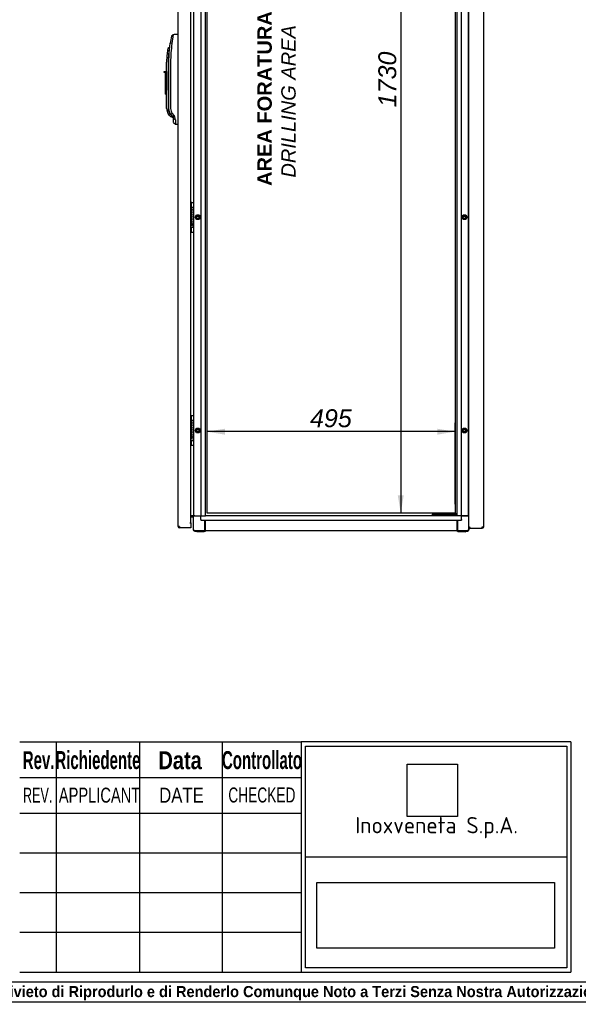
# Paper-space layout 'Layout1' of a CAD drawing. Extents: x 81 to 5357, y 137 to 3739.
# Tile 2 of 10: x 1500 to 2615, y 137 to 2101. Entities that reach past the tile are written whole.
import ezdxf
from ezdxf.lldxf.tags import DXFTag

# ---------------------------------------------------------------- set-up
doc = ezdxf.new("R2010")
doc.units = 0
doc.header["$LTSCALE"] = 13.000013
doc.layers.get('0').update_dxf_attribs({"linetype": 'CONTINUOUS'})
for name, color, linetype in [('_TRANSLATION', 7, 'CONTINUOUS'), ('AE00198_03', 7, 'CONTINUOUS'), ('AE00219_00', 7, 'CONTINUOUS'), ('AE00219_03', 7, 'CONTINUOUS'), ('AE00368_00', 7, 'CONTINUOUS'), ('AE00500_10', 7, 'CONTINUOUS'), ('AE00992_10', 7, 'CONTINUOUS'), ('DEFAULT', 7, 'CONTINUOUS'), ('DV2__TRANSLATION', 7, 'CONTINUOUS'), ('F0000001_24', 7, 'CONTINUOUS'), ('F0000001_47', 7, 'CONTINUOUS'), ('F0000001_64', 7, 'CONTINUOUS'), ('M0000000_06', 7, 'CONTINUOUS'), ('M0000000_29', 7, 'CONTINUOUS'), ('M0000000_39', 7, 'CONTINUOUS'), ('M0000000_54', 7, 'CONTINUOUS'), ('M0000000_56', 7, 'CONTINUOUS')]:
    doc.layers.add(name, color=color, linetype=linetype)
doc.styles.add('SEACAD_ARIAL', font='arial.ttf')
doc.styles.add('SEACAD_ARIAL_NARROW', font='ARIALN.TTF', dxfattribs={"width": 0.8})
doc.styles.add('SEACAD_ARIALB', font='arialbd.ttf', dxfattribs={"width": 0.9})
doc.styles.add('SEACAD_ARIALI', font='ariali.ttf')
tags = doc.linetypes.add('CENTER2', pattern=[28.575, 19.05, -3.175, 3.175, -3.175]).pattern_tags.tags
tags[10:11] = [DXFTag(74, 4), DXFTag(75, 0), DXFTag(340, '0'), DXFTag(46, 0.0), DXFTag(50, 0.0), DXFTag(44, 0.0), DXFTag(45, 0.0)]
tags[8:9] = [DXFTag(74, 4), DXFTag(75, 0), DXFTag(340, '0'), DXFTag(46, 0.0), DXFTag(50, 0.0), DXFTag(44, 0.0), DXFTag(45, 0.0)]
tags[6:7] = [DXFTag(74, 4), DXFTag(75, 0), DXFTag(340, '0'), DXFTag(46, 0.0), DXFTag(50, 0.0), DXFTag(44, 0.0), DXFTag(45, 0.0)]
tags[4:5] = [DXFTag(74, 4), DXFTag(75, 0), DXFTag(340, '0'), DXFTag(46, 0.0), DXFTag(50, 0.0), DXFTag(44, 0.0), DXFTag(45, 0.0)]
doc.dimstyles.new('ISO', dxfattribs={"dimtxt": 13.75, "dimasz": 13.75, "dimexe": 6.875, "dimexo": 6.875, "dimgap": 3.4375, "dimtad": 1, "dimdec": 1, "dimtxsty": 'SEACAD_ARIAL', "dimblk1": '_SE_FILLED', "dimblk2": '_SE_FILLED', "dimsah": 1, "dimcen": 6.875, "dimazin": 3, "dimtfac": 0.7, "dimtdec": 3, "dimtmove": 0, "dimatfit": 3})
picture_1 = doc.add_image_def('image1.jpg', size_in_pixel=(55, 57))
picture_2 = doc.add_image_def('image2.bmp', size_in_pixel=(138, 38))

# ---------------------------------------------------------------- blocks, each defined once
blk = doc.blocks.new('DMBLK24')
at = {"layer": '_TRANSLATION', "linetype": 'CONTINUOUS'}
for points in [[(2254.3, 2810.9), (2266.2, 2810.9), (2260.3, 2846.6)], [(2254.3, 1152.4), (2260.3, 1116.6), (2266.2, 1152.4)]]:
    blk.add_hatch(color=7, dxfattribs=at).paths.add_polyline_path(points)
at = {"layer": '_TRANSLATION', "color": 7, "linetype": 'CONTINUOUS'}
for p, q in [((2350.9, 2846.6), (2242.4, 2846.6)), ((2260.3, 2846.6), (2260.3, 1116.6)), ((2350.9, 1116.6), (2242.4, 1116.6))]:
    blk.add_line(p, q, dxfattribs=at)
at = {"layer": '_TRANSLATION', "color": 7, "linetype": 'CONTINUOUS', "style": 'SEACAD_ARIALI'}
blk.add_text('1730', height=35.75, rotation=90, dxfattribs=at).set_placement((2251.3, 1926))
blk = doc.blocks.new('_SE_FILLED')
at = {"color": 0}
blk.add_line((0, 0), (-1, 0), dxfattribs=at)
blk.add_solid([(0, 0), (-1, -0.1665), (-1, 0.1665), (0, 0)], dxfattribs=at)
blk = doc.blocks.new('DMBLK25')
at = {"layer": '_TRANSLATION', "linetype": 'CONTINUOUS'}
for points in [[(1909.5, 1285.1), (1873.8, 1279.2), (1909.5, 1273.2)], [(2333, 1285.1), (2333, 1273.2), (2368.8, 1279.2)]]:
    blk.add_hatch(color=7, dxfattribs=at).paths.add_polyline_path(points)
at = {"layer": '_TRANSLATION', "color": 7, "linetype": 'CONTINUOUS'}
for p, q in [((1873.8, 1134.5), (1873.8, 1297.1)), ((2368.8, 1134.5), (2368.8, 1297.1)), ((2368.8, 1279.2), (1873.8, 1279.2))]:
    blk.add_line(p, q, dxfattribs=at)
at = {"layer": '_TRANSLATION', "color": 7, "linetype": 'CONTINUOUS', "style": 'SEACAD_ARIALI'}
blk.add_text('495', height=35.75, dxfattribs=at).set_placement((2079.2, 1288.1))

psp = doc.layouts.get("Layout1")

# ---------------------------------------------------------------- linework, layer by layer
at = {"color": 7, "linetype": 'CONTINUOUS'}
psp.add_line((81.05, 142.47), (5357.2, 142.47), dxfattribs=at)
at = {"layer": 'AE00198_03', "color": 7, "linetype": 'CONTINUOUS'}
for p, q in [((1842.07, 1734.4), (1842.07, 1727.15)), ((1842.77, 1734.4), (1842.07, 1734.4)), ((1842.07, 1686.15), (1842.07, 1678.9)), ((1842.07, 1678.9), (1842.77, 1678.9)), ((1842.07, 1309.4), (1842.07, 1302.15)), ((1842.77, 1309.4), (1842.07, 1309.4)), ((1842.07, 1261.15), (1842.07, 1253.9)), ((1842.07, 1253.9), (1842.77, 1253.9))]:
    psp.add_line(p, q, dxfattribs=at)
for centre, start, end in [((1847.44, 1728.47), 132.17472, 137.74365), ((1847.44, 1684.83), 222.25635, 227.82528), ((1847.44, 1303.47), 132.17472, 137.74365), ((1847.44, 1259.83), 222.25635, 227.82528)]:
    psp.add_arc(centre, 8, start, end, dxfattribs=at)
at = {"layer": 'AE00219_00', "color": 7, "linetype": 'CONTINUOUS'}
for p, q in [((2330.45, 1112.15), (2330.77, 1111.85)), ((2336.77, 1111.85), (2330.77, 1111.85)), ((2330.77, 1111.85), (2330.77, 1111.65)), ((2336.77, 1111.85), (2337.09, 1112.15)), ((2336.77, 1111.65), (2336.77, 1111.85)), ((2355.45, 1112.15), (2355.77, 1111.85)), ((2361.77, 1111.85), (2355.77, 1111.85)), ((2355.77, 1111.85), (2355.77, 1111.65)), ((2361.77, 1111.85), (2362.09, 1112.15)), ((2361.77, 1111.65), (2361.77, 1111.85))]:
    psp.add_line(p, q, dxfattribs=at)
at = {"layer": 'AE00219_03', "color": 7, "linetype": 'CONTINUOUS'}
for p, q in [((2425.97, 1690.15), (2425.77, 1690.15)), ((2425.97, 1678.15), (2425.97, 1690.15)), ((2425.77, 1678.15), (2425.97, 1678.15)), ((2425.97, 1265.15), (2425.77, 1265.15)), ((2425.97, 1253.15), (2425.97, 1265.15)), ((2425.77, 1253.15), (2425.97, 1253.15))]:
    psp.add_line(p, q, dxfattribs=at)
at = {"layer": 'AE00368_00', "color": 7, "linetype": 'CONTINUOUS'}
for p, q in [((2324.27, 1112.15), (2323.57, 1112.15)), ((2323.57, 1112.15), (2323.57, 1111.65)), ((2343.97, 1111.65), (2343.97, 1112.15)), ((2348.57, 1112.15), (2348.57, 1111.65)), ((2368.97, 1111.65), (2368.97, 1112.15))]:
    psp.add_line(p, q, dxfattribs=at)
for centre, start, end in [((2327.37, 1111.45), 16.60155, 90), ((2340.17, 1111.45), 90, 163.39845), ((2352.37, 1111.45), 16.60155, 90), ((2365.17, 1111.45), 90, 163.39845)]:
    psp.add_arc(centre, 0.7, start, end, dxfattribs=at)
at = {"layer": 'AE00500_10', "color": 7, "linetype": 'CONTINUOUS'}
for p, q in [((2395.77, 1733.85), (2396.27, 1733.85)), ((1849.86, 1706.67), (1852.54, 1711.32)), ((1850.94, 1706.65), (1853.11, 1710.4)), ((1852.59, 1711.35), (1857.96, 1711.35)), ((1853.11, 1710.4), (1857.44, 1710.4)), ((1857.44, 1710.4), (1859.6, 1706.65)), ((1858, 1711.32), (1860.68, 1706.67)), ((2381.86, 1706.67), (2384.54, 1711.32)), ((2382.94, 1706.65), (2385.11, 1710.4)), ((2384.59, 1711.35), (2389.96, 1711.35)), ((2385.11, 1710.4), (2389.44, 1710.4)), ((2389.44, 1710.4), (2391.6, 1706.65)), ((2390, 1711.32), (2392.68, 1706.67)), ((2396.27, 1724.45), (2395.77, 1724.45)), ((1852.54, 1701.97), (1849.86, 1706.62)), ((1853.11, 1702.9), (1850.94, 1706.65)), ((1857.96, 1701.95), (1852.59, 1701.95)), ((1857.44, 1702.9), (1853.11, 1702.9)), ((1859.6, 1706.65), (1857.44, 1702.9)), ((1860.68, 1706.62), (1858, 1701.97)), ((2384.54, 1701.97), (2381.86, 1706.62)), ((2385.11, 1702.9), (2382.94, 1706.65)), ((2389.96, 1701.95), (2384.59, 1701.95)), ((2389.44, 1702.9), (2385.11, 1702.9)), ((2391.6, 1706.65), (2389.44, 1702.9)), ((2392.68, 1706.62), (2390, 1701.97)), ((2395.77, 1688.85), (2396.27, 1688.85)), ((2396.27, 1679.45), (2395.77, 1679.45)), ((2395.77, 1308.85), (2396.27, 1308.85)), ((2396.27, 1299.45), (2395.77, 1299.45)), ((1849.86, 1281.67), (1852.54, 1286.32)), ((1852.54, 1276.97), (1849.86, 1281.62)), ((1850.94, 1281.65), (1853.11, 1285.4)), ((1853.11, 1277.9), (1850.94, 1281.65)), ((1852.59, 1286.35), (1857.96, 1286.35)), ((1857.96, 1276.95), (1852.59, 1276.95)), ((1853.11, 1285.4), (1857.44, 1285.4)), ((1857.44, 1277.9), (1853.11, 1277.9)), ((1857.44, 1285.4), (1859.6, 1281.65)), ((1859.6, 1281.65), (1857.44, 1277.9)), ((1858, 1286.32), (1860.68, 1281.67)), ((1860.68, 1281.62), (1858, 1276.97)), ((2381.86, 1281.67), (2384.54, 1286.32)), ((2384.54, 1276.97), (2381.86, 1281.62)), ((2382.94, 1281.65), (2385.11, 1285.4)), ((2385.11, 1277.9), (2382.94, 1281.65)), ((2384.59, 1286.35), (2389.96, 1286.35)), ((2389.96, 1276.95), (2384.59, 1276.95)), ((2385.11, 1285.4), (2389.44, 1285.4)), ((2389.44, 1277.9), (2385.11, 1277.9)), ((2389.44, 1285.4), (2391.6, 1281.65)), ((2391.6, 1281.65), (2389.44, 1277.9)), ((2390, 1286.32), (2392.68, 1281.67)), ((2392.68, 1281.62), (2390, 1276.97)), ((2395.77, 1263.85), (2396.27, 1263.85)), ((2396.27, 1254.45), (2395.77, 1254.45))]:
    psp.add_line(p, q, dxfattribs=at)
for centre in [(1855.27, 1706.65), (2387.27, 1706.65), (1855.27, 1281.65), (2387.27, 1281.65)]:
    psp.add_circle(centre, 2.46, dxfattribs=at)
for centre, radius, start, end in [((1855.27, 1706.65), 3, 75, 15), ((1852.59, 1711.3), 0.05, 90, 150), ((1857.96, 1711.3), 0.05, 30, 90), ((2387.27, 1706.65), 3, 75, 15), ((2384.59, 1711.3), 0.05, 90, 150), ((2389.96, 1711.3), 0.05, 30, 90), ((1849.9, 1706.65), 0.05, 150, 210), ((1852.59, 1702), 0.05, 210, 270), ((1857.96, 1702), 0.05, 270, 330), ((1860.64, 1706.65), 0.05, 330, 30), ((2381.9, 1706.65), 0.05, 150, 210), ((2384.59, 1702), 0.05, 210, 270), ((2389.96, 1702), 0.05, 270, 330), ((2392.64, 1706.65), 0.05, 330, 30), ((1849.9, 1281.65), 0.05, 150, 210), ((1855.27, 1281.65), 3, 75, 15), ((1852.59, 1286.3), 0.05, 90, 150), ((1852.59, 1277), 0.05, 210, 270), ((1857.96, 1286.3), 0.05, 30, 90), ((1857.96, 1277), 0.05, 270, 330), ((1860.64, 1281.65), 0.05, 330, 30), ((2381.9, 1281.65), 0.05, 150, 210), ((2387.27, 1281.65), 3, 75, 15), ((2384.59, 1286.3), 0.05, 90, 150), ((2384.59, 1277), 0.05, 210, 270), ((2389.96, 1286.3), 0.05, 30, 90), ((2389.96, 1277), 0.05, 270, 330), ((2392.64, 1281.65), 0.05, 330, 30)]:
    psp.add_arc(centre, radius, start, end, dxfattribs=at)
at = {"layer": 'AE00992_10', "color": 7, "linetype": 'CONTINUOUS'}
for p, q in [((1805.85, 2070.79), (1802.47, 2067.89)), ((1815.72, 2071.14), (1816.02, 2071.15)), ((1798.49, 2045.49), (1795.54, 2043.04)), ((1798.1, 2033.98), (1800.12, 2053.71)), ((1799.28, 2045.49), (1798.49, 2045.49)), ((1803.53, 2053.22), (1800.12, 2053.71)), ((1796.98, 2032.64), (1794, 2032.99)), ((1797.61, 2016.15), (1798.09, 2032.64)), ((1798.09, 2032.64), (1798.1, 2033.98)), ((1793.02, 1997.16), (1793.02, 2016.15)), ((1796.02, 2016.15), (1796.02, 1923.77)), ((1797.61, 1923.81), (1797.61, 2016.15)), ((1800.97, 2016.15), (1800.97, 1923.81)), ((1788.02, 1995.16), (1788.02, 1997.16)), ((1788.02, 1997.16), (1790.52, 1997.16)), ((1790.52, 1995.16), (1788.02, 1995.16)), ((1790.52, 1997.16), (1793.02, 1997.16)), ((1790.52, 1997.16), (1790.52, 1995.16)), ((1790.52, 1961.16), (1790.52, 1995.16)), ((1793.02, 1997.16), (1793.02, 1961.16)), ((1790.52, 1952.16), (1790.52, 1961.16)), ((1793.02, 1961.16), (1790.52, 1961.16)), ((1790.52, 1952.16), (1793.02, 1952.16)), ((1793.02, 1961.16), (1793.02, 1960.43)), ((1793.02, 1923.77), (1793.02, 1960.43)), ((1798.88, 1909.63), (1796.59, 1912.37)), ((1798.88, 1909.63), (1800.9, 1907.61)), ((1800.51, 1913.3), (1800.56, 1913.21)), ((1801.51, 1911.83), (1800.56, 1913.21)), ((1800.9, 1907.61), (1806.02, 1905.49)), ((1801.26, 1911.5), (1802.18, 1910.94)), ((1804.25, 1913.97), (1801.51, 1911.83)), ((1804.52, 1907.8), (1801.51, 1911.83)), ((1804.25, 1913.97), (1807.26, 1909.94)), ((1807.26, 1909.94), (1804.52, 1907.8)), ((1806.02, 1905.8), (1804.52, 1907.8)), ((1808.74, 1907.44), (1806.02, 1905.8)), ((1807.26, 1909.94), (1808.74, 1907.44)), ((1807.02, 1895.92), (1807.02, 1902.8)), ((1810.43, 1901), (1807.02, 1902.8)), ((1807.02, 1895.92), (1810.47, 1892.34)), ((1810.47, 1892.34), (1810.47, 1892.34)), ((1816.02, 1892.15), (1815.72, 1892.16))]:
    psp.add_line(p, q, dxfattribs=at)
for centre, radius, start, end in [((2070.7, 2016.15), 273.17, 169.08089, 172.09577), ((2085.33, 2024.98), 283.21, 170.69176, 174.27705), ((1937.99, 2016.15), 144.97, 169.30782, 173.33005), ((2035.3, 2011.26), 239.28, 171.77545, 174.8738), ((2070.69, 2016.15), 273.17, 173.69729, 173.79669), ((2070.21, 2016.17), 269.24, 172.09048, 180.0053), ((1937.99, 2016.15), 144.97, 173.33005, 180), ((1937.99, 2016.15), 141.97, 173.33005, 180), ((1813.02, 1923.77), 20, 180, 214.77209), ((1813.02, 1923.77), 17, 180, 226.22916), ((1795.47, 1893.38), 19.02, 72.2752, 86.62011), ((1817.42, 1923.82), 16.44, 180.02221, 216.78899), ((1802.02, 1902.8), 5, 359.9994, 36.81119), ((1797.75, 1901.13), 12.67, 359.39373, 29.84747), ((2025.75, 1897.76), 215.35, 179.13947, 181.44216)]:
    psp.add_arc(centre, radius, start, end, dxfattribs=at)
for centre, major_axis, start_param, end_param in [((1816.33, 2053.65), (501.44, 17.51), 1.5707963, 1.590473), ((1816.33, 1909.65), (501.44, -17.51), 4.7019272, 4.712389)]:
    psp.add_ellipse(centre, major_axis=major_axis, ratio=0.0348783, start_param=start_param, end_param=end_param, dxfattribs=at)
for points, degree, knots in [([(1800.51, 1913.3), (1799.09, 1915.67), (1798.35, 1918.36), (1797.6, 1921.06), (1797.61, 1923.81)], 2, [0, 0, 0, 0.5, 0.5, 1, 1, 1]), ([(1804.9, 1907.3), (1804.93, 1907.24), (1805.01, 1907.12), (1805.11, 1906.96), (1805.21, 1906.8), (1805.3, 1906.65), (1805.39, 1906.51), (1805.47, 1906.37), (1805.55, 1906.25), (1805.62, 1906.14), (1805.68, 1906.03), (1805.74, 1905.94), (1805.79, 1905.85), (1805.84, 1905.77), (1805.88, 1905.71), (1805.92, 1905.65), (1805.95, 1905.6), (1805.98, 1905.56), (1806, 1905.53), (1806.01, 1905.5), (1806.02, 1905.49), (1806.02, 1905.49), (1806.02, 1905.49)], 3, [0, 0, 0, 0, 0.02593249, 0.05174303, 0.0774354, 0.10301342, 0.12848096, 0.15384194, 0.17910034, 0.20426017, 0.22932552, 0.2543005, 0.27918926, 0.30399602, 0.32872501, 0.35338052, 0.37796688, 0.40248846, 0.42694963, 0.45135484, 0.47570855, 0.50001523, 0.50001523, 0.50001523, 0.50001523])]:
    psp.add_open_spline(points, degree=degree, knots=knots, dxfattribs=at)
at = {"layer": 'DEFAULT', "color": 7, "linetype": 'CONTINUOUS'}
for p, q in [((1499.76, 660.92), (2061.36, 660.92)), ((1572.56, 660.92), (1572.56, 201.53)), ((1738.96, 660.92), (1738.96, 201.53)), ((1904.06, 660.92), (1904.06, 201.53)), ((2599.56, 660.92), (2061.34, 660.92)), ((2061.36, 660.92), (2061.36, 201.53)), ((2070.47, 652.28), (2591.77, 652.28)), ((2070.47, 210.11), (2070.47, 652.28)), ((2591.77, 652.28), (2591.77, 210.11)), ((2599.56, 660.92), (2599.56, 201.53)), ((1499.76, 589.58), (2061.36, 589.58)), ((1499.76, 518.73), (2061.36, 518.73)), ((1499.76, 439.43), (2061.36, 439.43)), ((2070.47, 431.23), (2591.77, 431.23)), ((1499.76, 360.13), (2061.36, 360.13)), ((1499.76, 280.83), (2061.36, 280.83)), ((1499.76, 201.53), (2061.36, 201.53)), ((2061.34, 201.53), (2599.56, 201.53)), ((2591.77, 210.11), (2070.47, 210.11)), ((81.05, 181.84), (5357.2, 181.84))]:
    psp.add_line(p, q, dxfattribs=at)
at = {"layer": 'DV2__TRANSLATION', "color": 7, "linetype": 'CENTER2'}
for p, q in [((1873.77, 1116.65), (1873.77, 2846.65)), ((2368.77, 2846.65), (2368.77, 1116.65)), ((2368.77, 1116.65), (1873.77, 1116.65))]:
    psp.add_line(p, q, dxfattribs=at)
at = {"layer": 'F0000001_24', "color": 7, "linetype": 'CONTINUOUS'}
for p, q in [((1842.77, 1735.44), (1842.77, 1735.65)), ((1842.77, 1727.27), (1842.77, 1735.44)), ((1843.27, 1736.15), (1846.27, 1736.15)), ((1846.77, 1735.65), (1846.77, 1735.44)), ((1846.77, 1735.44), (1846.77, 1727.27)), ((1842.08, 1714.01), (1841.52, 1714.01)), ((1841.52, 1713.74), (1842.08, 1713.74)), ((1842.06, 1710.01), (1841.52, 1710.01)), ((1841.52, 1709.73), (1842.05, 1709.73)), ((1841.63, 1727.15), (1846.27, 1727.15)), ((1842.77, 1727.15), (1842.77, 1727.27)), ((1842.83, 1720.28), (1842.81, 1720.28)), ((1842.81, 1720.28), (1842.81, 1719.99)), ((1842.81, 1719.99), (1842.86, 1720.01)), ((1846.77, 1727.27), (1846.77, 1726.65)), ((1846.77, 1726.65), (1846.77, 1686.65)), ((1842.1, 1706), (1841.52, 1706)), ((1841.52, 1705.73), (1842.08, 1705.73)), ((1844.22, 1704.85), (1841.52, 1704.85)), ((1841.77, 1704.56), (1842.39, 1704.56)), ((1842.04, 1699.44), (1842.04, 1695.46)), ((1842.04, 1695.46), (1842.05, 1695.45)), ((1842.05, 1695.45), (1842.28, 1695.45)), ((1842.34, 1695.72), (1842.34, 1699.42)), ((1843.2, 1704.56), (1844.22, 1704.56)), ((1844.22, 1704.56), (1844.22, 1704.85)), ((1844.77, 1694.16), (1844.77, 1694.71)), ((1844.77, 1689.67), (1844.77, 1690.21)), ((1846.27, 1686.15), (1841.63, 1686.15)), ((1842.77, 1686.03), (1842.77, 1686.15)), ((1842.77, 1677.86), (1842.77, 1686.03)), ((1842.77, 1677.65), (1842.77, 1677.86)), ((1843.27, 1677.15), (1846.27, 1677.15)), ((1846.77, 1686.65), (1846.77, 1686.03)), ((1846.77, 1686.03), (1846.77, 1677.86)), ((1846.77, 1677.86), (1846.77, 1677.65)), ((1841.63, 1302.15), (1846.27, 1302.15)), ((1842.77, 1310.44), (1842.77, 1310.65)), ((1842.77, 1302.27), (1842.77, 1310.44)), ((1842.77, 1302.15), (1842.77, 1302.27)), ((1843.27, 1311.15), (1846.27, 1311.15)), ((1846.77, 1310.65), (1846.77, 1310.44)), ((1846.77, 1310.44), (1846.77, 1302.27)), ((1846.77, 1302.27), (1846.77, 1301.65)), ((1846.77, 1301.65), (1846.77, 1261.65)), ((1842.08, 1289.01), (1841.52, 1289.01)), ((1841.52, 1288.74), (1842.08, 1288.74)), ((1842.06, 1285.01), (1841.52, 1285.01)), ((1841.52, 1284.73), (1842.05, 1284.73)), ((1842.1, 1281), (1841.52, 1281)), ((1841.52, 1280.73), (1842.08, 1280.73)), ((1844.22, 1279.85), (1841.52, 1279.85)), ((1841.77, 1279.56), (1842.39, 1279.56)), ((1842.83, 1295.28), (1842.81, 1295.28)), ((1842.81, 1295.28), (1842.81, 1294.99)), ((1842.81, 1294.99), (1842.86, 1295.01)), ((1843.2, 1279.56), (1844.22, 1279.56)), ((1844.22, 1279.56), (1844.22, 1279.85)), ((1846.27, 1261.15), (1841.63, 1261.15)), ((1842.04, 1274.44), (1842.04, 1270.46)), ((1842.04, 1270.46), (1842.05, 1270.45)), ((1842.05, 1270.45), (1842.28, 1270.45)), ((1842.34, 1270.72), (1842.34, 1274.42)), ((1842.77, 1261.03), (1842.77, 1261.15)), ((1842.77, 1252.86), (1842.77, 1261.03)), ((1844.77, 1269.16), (1844.77, 1269.71)), ((1844.77, 1264.67), (1844.77, 1265.21)), ((1846.77, 1261.65), (1846.77, 1261.03)), ((1846.77, 1261.03), (1846.77, 1252.86)), ((1842.77, 1252.65), (1842.77, 1252.86)), ((1843.27, 1252.15), (1846.27, 1252.15)), ((1846.77, 1252.86), (1846.77, 1252.65))]:
    psp.add_line(p, q, dxfattribs=at)
for centre in [(1844.13, 1692.18), (1844.13, 1267.18)]:
    psp.add_circle(centre, 0.615, dxfattribs=at)
for centre, radius, start, end in [((1843.27, 1735.65), 0.5, 90, 180), ((1846.27, 1735.65), 0.5, 0, 90), ((1841.63, 1725.15), 2, 90, 93.26563), ((1846.27, 1726.65), 0.5, 0, 90), ((1840.21, 1692), 2.28, 311.35343, 335.40846), ((1844.37, 1692.37), 2.28, 131.35343, 155.40846), ((1841.63, 1688.15), 2, 266.73437, 270), ((1843.27, 1677.65), 0.5, 180, 270), ((1846.27, 1686.65), 0.5, 270, 0), ((1846.27, 1677.65), 0.5, 270, 0), ((1841.63, 1300.15), 2, 90, 93.26563), ((1843.27, 1310.65), 0.5, 90, 180), ((1846.27, 1310.65), 0.5, 0, 90), ((1846.27, 1301.65), 0.5, 0, 90), ((1841.63, 1263.15), 2, 266.73437, 270), ((1840.21, 1267), 2.28, 311.35343, 335.40846), ((1844.37, 1267.37), 2.28, 131.35343, 155.40846), ((1846.27, 1261.65), 0.5, 270, 0), ((1843.27, 1252.65), 0.5, 180, 270), ((1846.27, 1252.65), 0.5, 270, 0)]:
    psp.add_arc(centre, radius, start, end, dxfattribs=at)
for points, knots in [([(1842.86, 1720.01), (1843.85, 1720.35), (1844.2, 1721.3), (1844.2, 1722.01), (1844.2, 1723.08), (1843.47, 1724.15), (1842.08, 1724.15), (1841.87, 1724.15), (1841.68, 1724.13), (1841.51, 1724.09)], [0, 0, 0, 0, 0.24997871, 0.24997871, 0.24997871, 0.49998581, 0.49998581, 0.49998581, 0.53563529, 0.53563529, 0.53563529, 0.53563529]), ([(1841.51, 1723.81), (1841.68, 1723.86), (1841.87, 1723.88), (1842.08, 1723.88), (1843.35, 1723.88), (1843.93, 1722.91), (1843.93, 1722.01)], [0.60977583, 0.60977583, 0.60977583, 0.60977583, 0.66523153, 0.66523153, 0.66523153, 1, 1, 1, 1]), ([(1844.2, 1716.96), (1844.2, 1718.02), (1843.47, 1719.1), (1842.08, 1719.1), (1841.87, 1719.1), (1841.68, 1719.08), (1841.51, 1719.04)], [0, 0, 0, 0, 0.33333333, 0.33333333, 0.33333333, 0.38086491, 0.38086491, 0.38086491, 0.38086491]), ([(1841.51, 1718.76), (1841.68, 1718.81), (1841.87, 1718.83), (1842.08, 1718.83), (1843.35, 1718.83), (1843.93, 1717.86), (1843.93, 1716.96), (1843.93, 1716.06), (1843.35, 1715.1), (1842.08, 1715.1)], [0.45857776, 0.45857776, 0.45857776, 0.45857776, 0.5, 0.5, 0.5, 0.75, 0.75, 0.75, 1, 1, 1, 1]), ([(1841.52, 1714.9), (1841.7, 1714.85), (1841.88, 1714.83), (1842.08, 1714.83), (1843.54, 1714.83), (1844.2, 1715.94), (1844.2, 1716.96)], [0.34886223, 0.34886223, 0.34886223, 0.34886223, 0.5, 0.5, 0.5, 1, 1, 1, 1]), ([(1842.05, 1709.73), (1843.35, 1709.73), (1843.92, 1708.76), (1843.91, 1707.86), (1843.9, 1706.97), (1843.33, 1706.02), (1842.1, 1706)], [0, 0, 0, 0, 0.6707437, 0.6707437, 0.6707437, 1, 1, 1, 1]), ([(1842.08, 1713.74), (1843.35, 1713.74), (1843.93, 1712.77), (1843.93, 1711.86), (1843.93, 1710.96), (1843.35, 1709.99), (1842.06, 1710.01)], [0, 0, 0, 0, 0.3332907, 0.3332907, 0.3332907, 1, 1, 1, 1]), ([(1842.88, 1709.87), (1843.85, 1710.22), (1844.2, 1711.15), (1844.2, 1711.86), (1844.2, 1712.93), (1843.47, 1714.01), (1842.08, 1714.01)], [0, 0, 0, 0, 0.500028, 0.500028, 0.500028, 1, 1, 1, 1]), ([(1844.2, 1697.56), (1844.2, 1698.63), (1843.47, 1699.71), (1842.08, 1699.71), (1841.87, 1699.71), (1841.68, 1699.68), (1841.51, 1699.64)], [0, 0, 0, 0, 0.33366628, 0.33366628, 0.33366628, 0.38124708, 0.38124708, 0.38124708, 0.38124708]), ([(1841.52, 1700.64), (1841.7, 1700.6), (1841.88, 1700.58), (1842.08, 1700.58), (1843.54, 1700.58), (1844.2, 1701.68), (1844.2, 1702.7)], [0.34886866, 0.34886866, 0.34886866, 0.34886866, 0.5, 0.5, 0.5, 1, 1, 1, 1]), ([(1841.59, 1693.42), (1841.83, 1693.11), (1841.98, 1692.7), (1841.98, 1692.18), (1841.98, 1691.66), (1841.82, 1691.21), (1841.53, 1690.87)], [0.32390248, 0.32390248, 0.32390248, 0.32390248, 0.4, 0.4, 0.4, 0.56982168, 0.56982168, 0.56982168, 0.56982168]), ([(1842.39, 1704.56), (1843.46, 1704.41), (1843.93, 1703.52), (1843.93, 1702.7), (1843.93, 1701.81), (1843.35, 1700.84), (1842.08, 1700.84)], [0, 0, 0, 0, 0.5, 0.5, 0.5, 1, 1, 1, 1]), ([(1842.29, 1691.05), (1842.71, 1690.1), (1843.68, 1689.66), (1844.59, 1689.66), (1844.65, 1689.66), (1844.71, 1689.66), (1844.77, 1689.67)], [0, 0, 0, 0, 0.5, 0.5, 0.5, 1, 1, 1, 1]), ([(1842.34, 1699.42), (1843.44, 1699.3), (1843.93, 1698.41), (1843.93, 1697.56), (1843.93, 1696.73), (1843.44, 1695.84), (1842.34, 1695.72)], [0, 0, 0, 0, 0.5, 0.5, 0.5, 1, 1, 1, 1]), ([(1844.77, 1690.21), (1844.71, 1690.21), (1844.65, 1690.2), (1844.59, 1690.2), (1843.63, 1690.2), (1842.6, 1690.82), (1842.6, 1692.19), (1842.6, 1692.8), (1842.82, 1693.32), (1843.22, 1693.67), (1843.58, 1693.99), (1844.07, 1694.17), (1844.6, 1694.17), (1844.65, 1694.17), (1844.71, 1694.16), (1844.77, 1694.16)], [0, 0, 0, 0, 0.2, 0.2, 0.2, 0.4, 0.4, 0.4, 0.6, 0.6, 0.6, 0.8, 0.8, 0.8, 1, 1, 1, 1]), ([(1844.77, 1694.71), (1844.71, 1694.71), (1844.65, 1694.71), (1844.6, 1694.71), (1843.94, 1694.71), (1843.32, 1694.49), (1842.86, 1694.08)], [0, 0, 0, 0, 0.5, 0.5, 0.5, 1, 1, 1, 1]), ([(1842.86, 1295.01), (1843.85, 1295.35), (1844.2, 1296.3), (1844.2, 1297.01), (1844.2, 1298.08), (1843.47, 1299.15), (1842.08, 1299.15), (1841.87, 1299.15), (1841.68, 1299.13), (1841.51, 1299.09)], [0, 0, 0, 0, 0.24997871, 0.24997871, 0.24997871, 0.49998581, 0.49998581, 0.49998581, 0.53563529, 0.53563529, 0.53563529, 0.53563529]), ([(1841.51, 1298.81), (1841.68, 1298.86), (1841.87, 1298.88), (1842.08, 1298.88), (1843.35, 1298.88), (1843.93, 1297.91), (1843.93, 1297.01)], [0.60977583, 0.60977583, 0.60977583, 0.60977583, 0.66523153, 0.66523153, 0.66523153, 1, 1, 1, 1]), ([(1844.2, 1291.96), (1844.2, 1293.02), (1843.47, 1294.1), (1842.08, 1294.1), (1841.87, 1294.1), (1841.68, 1294.08), (1841.51, 1294.04)], [0, 0, 0, 0, 0.33333333, 0.33333333, 0.33333333, 0.38086491, 0.38086491, 0.38086491, 0.38086491]), ([(1841.51, 1293.76), (1841.68, 1293.81), (1841.87, 1293.83), (1842.08, 1293.83), (1843.35, 1293.83), (1843.93, 1292.86), (1843.93, 1291.96), (1843.93, 1291.06), (1843.35, 1290.1), (1842.08, 1290.1)], [0.45857776, 0.45857776, 0.45857776, 0.45857776, 0.5, 0.5, 0.5, 0.75, 0.75, 0.75, 1, 1, 1, 1]), ([(1841.52, 1289.9), (1841.7, 1289.85), (1841.88, 1289.83), (1842.08, 1289.83), (1843.54, 1289.83), (1844.2, 1290.94), (1844.2, 1291.96)], [0.34886223, 0.34886223, 0.34886223, 0.34886223, 0.5, 0.5, 0.5, 1, 1, 1, 1]), ([(1841.52, 1275.64), (1841.7, 1275.6), (1841.88, 1275.58), (1842.08, 1275.58), (1843.54, 1275.58), (1844.2, 1276.68), (1844.2, 1277.7)], [0.34886866, 0.34886866, 0.34886866, 0.34886866, 0.5, 0.5, 0.5, 1, 1, 1, 1]), ([(1842.05, 1284.73), (1843.35, 1284.73), (1843.92, 1283.76), (1843.91, 1282.86), (1843.9, 1281.97), (1843.33, 1281.02), (1842.1, 1281)], [0, 0, 0, 0, 0.6707437, 0.6707437, 0.6707437, 1, 1, 1, 1]), ([(1842.08, 1288.74), (1843.35, 1288.74), (1843.93, 1287.77), (1843.93, 1286.86), (1843.93, 1285.96), (1843.35, 1284.99), (1842.06, 1285.01)], [0, 0, 0, 0, 0.3332907, 0.3332907, 0.3332907, 1, 1, 1, 1]), ([(1842.88, 1284.87), (1843.85, 1285.22), (1844.2, 1286.15), (1844.2, 1286.86), (1844.2, 1287.93), (1843.47, 1289.01), (1842.08, 1289.01)], [0, 0, 0, 0, 0.500028, 0.500028, 0.500028, 1, 1, 1, 1]), ([(1842.39, 1279.56), (1843.46, 1279.41), (1843.93, 1278.52), (1843.93, 1277.7), (1843.93, 1276.81), (1843.35, 1275.84), (1842.08, 1275.84)], [0, 0, 0, 0, 0.5, 0.5, 0.5, 1, 1, 1, 1]), ([(1844.2, 1272.56), (1844.2, 1273.63), (1843.47, 1274.71), (1842.08, 1274.71), (1841.87, 1274.71), (1841.68, 1274.68), (1841.51, 1274.64)], [0, 0, 0, 0, 0.33366628, 0.33366628, 0.33366628, 0.38124708, 0.38124708, 0.38124708, 0.38124708]), ([(1841.59, 1268.42), (1841.83, 1268.11), (1841.98, 1267.7), (1841.98, 1267.18), (1841.98, 1266.66), (1841.82, 1266.21), (1841.53, 1265.87)], [0.32390248, 0.32390248, 0.32390248, 0.32390248, 0.4, 0.4, 0.4, 0.56982168, 0.56982168, 0.56982168, 0.56982168]), ([(1842.29, 1266.05), (1842.71, 1265.1), (1843.68, 1264.66), (1844.59, 1264.66), (1844.65, 1264.66), (1844.71, 1264.66), (1844.77, 1264.67)], [0, 0, 0, 0, 0.5, 0.5, 0.5, 1, 1, 1, 1]), ([(1842.34, 1274.42), (1843.44, 1274.3), (1843.93, 1273.41), (1843.93, 1272.56), (1843.93, 1271.73), (1843.44, 1270.84), (1842.34, 1270.72)], [0, 0, 0, 0, 0.5, 0.5, 0.5, 1, 1, 1, 1]), ([(1844.77, 1265.21), (1844.71, 1265.21), (1844.65, 1265.2), (1844.59, 1265.2), (1843.63, 1265.2), (1842.6, 1265.82), (1842.6, 1267.19), (1842.6, 1267.8), (1842.82, 1268.32), (1843.22, 1268.67), (1843.58, 1268.99), (1844.07, 1269.17), (1844.6, 1269.17), (1844.65, 1269.17), (1844.71, 1269.16), (1844.77, 1269.16)], [0, 0, 0, 0, 0.2, 0.2, 0.2, 0.4, 0.4, 0.4, 0.6, 0.6, 0.6, 0.8, 0.8, 0.8, 1, 1, 1, 1]), ([(1844.77, 1269.71), (1844.71, 1269.71), (1844.65, 1269.71), (1844.6, 1269.71), (1843.94, 1269.71), (1843.32, 1269.49), (1842.86, 1269.08)], [0, 0, 0, 0, 0.5, 0.5, 0.5, 1, 1, 1, 1])]:
    psp.add_open_spline(points, degree=3, knots=knots, dxfattribs=at)
for points in [[(1842.08, 1715.1), (1841.88, 1715.1), (1841.69, 1715.13), (1841.51, 1715.18)], [(1843.93, 1722.01), (1843.93, 1721.41), (1843.65, 1720.6), (1842.83, 1720.28)], [(1844.2, 1707.88), (1844.2, 1708.59), (1843.85, 1709.52), (1842.88, 1709.87)], [(1841.48, 1699.36), (1841.65, 1699.41), (1841.83, 1699.43), (1842.04, 1699.44)], [(1841.5, 1704.5), (1841.58, 1704.52), (1841.67, 1704.54), (1841.77, 1704.56)], [(1842.08, 1700.84), (1841.88, 1700.84), (1841.69, 1700.87), (1841.51, 1700.92)], [(1842.29, 1693.32), (1842.12, 1693.69), (1841.87, 1693.99), (1841.57, 1694.21)], [(1842.08, 1705.73), (1843.47, 1705.73), (1844.2, 1706.81), (1844.2, 1707.88)], [(1842.28, 1695.45), (1843.6, 1695.54), (1844.2, 1696.59), (1844.2, 1697.56)], [(1844.2, 1702.7), (1844.2, 1703.49), (1843.82, 1704.19), (1843.2, 1704.56)], [(1843.93, 1297.01), (1843.93, 1296.41), (1843.65, 1295.6), (1842.83, 1295.28)], [(1841.5, 1279.5), (1841.58, 1279.52), (1841.67, 1279.54), (1841.77, 1279.56)], [(1842.08, 1290.1), (1841.88, 1290.1), (1841.69, 1290.13), (1841.51, 1290.18)], [(1842.08, 1280.73), (1843.47, 1280.73), (1844.2, 1281.81), (1844.2, 1282.88)], [(1844.2, 1282.88), (1844.2, 1283.59), (1843.85, 1284.52), (1842.88, 1284.87)], [(1844.2, 1277.7), (1844.2, 1278.49), (1843.82, 1279.19), (1843.2, 1279.56)], [(1841.48, 1274.36), (1841.65, 1274.41), (1841.83, 1274.43), (1842.04, 1274.44)], [(1842.08, 1275.84), (1841.88, 1275.84), (1841.69, 1275.87), (1841.51, 1275.92)], [(1842.29, 1268.32), (1842.12, 1268.69), (1841.87, 1268.99), (1841.57, 1269.21)], [(1842.28, 1270.45), (1843.6, 1270.54), (1844.2, 1271.59), (1844.2, 1272.56)]]:
    psp.add_open_spline(points, degree=3, dxfattribs=at)
at = {"layer": 'F0000001_47', "color": 7, "linetype": 'CONTINUOUS'}
for p, q in [((2396.27, 1088.15), (2396.27, 2875.15)), ((2425.77, 1089.45), (2425.77, 2873.85)), ((2396.27, 1088.15), (2397.77, 1088.15)), ((2396.27, 1086.65), (2396.27, 1088.15)), ((2396.27, 1088.15), (2397.77, 1088.15)), ((2396.27, 1086.65), (2397.77, 1086.65)), ((2397.77, 1088.15), (2399.07, 1089.45)), ((2397.77, 1088.15), (2399.07, 1089.45)), ((2397.77, 1086.65), (2397.77, 1088.15)), ((2397.77, 1086.65), (2422.95, 1086.65)), ((2422.97, 1086.65), (2422.95, 1086.65)), ((2422.97, 1089.45), (2425.77, 1089.45))]:
    psp.add_line(p, q, dxfattribs=at)
for centre, radius, start, end in [((2248.98, 1089.29), 174, 359.12972, 0.05178), ((2422.97, 1089.45), 2.8, 270, 360)]:
    psp.add_arc(centre, radius, start, end, dxfattribs=at)
at = {"layer": 'F0000001_64', "color": 7, "linetype": 'CONTINUOUS'}
for p, q in [((1816.02, 1089.95), (1816.02, 2873.35)), ((1841.52, 1097.15), (1841.52, 2866.15)), ((1818.82, 1089.95), (1816.02, 1089.95)), ((1818.82, 1087.15), (1818.84, 1087.15)), ((1841.52, 1087.15), (1818.84, 1087.15)), ((1839.27, 1097.15), (1839.22, 1097.15)), ((1839.22, 1097.15), (1839.22, 1097.14)), ((1839.22, 1097.14), (1841.52, 1097.14)), ((1839.27, 1097.15), (1841.52, 1097.15)), ((1841.52, 1097.14), (1841.52, 1089.95)), ((1841.52, 1089.95), (1841.52, 1087.15))]:
    psp.add_line(p, q, dxfattribs=at)
for centre, radius, start, end in [((1818.82, 1089.95), 2.8, 180, 270), ((1972.89, 1089.65), 154.07, 179.8886, 180.9299)]:
    psp.add_arc(centre, radius, start, end, dxfattribs=at)
at = {"layer": 'M0000000_06', "color": 7, "linetype": 'CONTINUOUS'}
for p, q in [((1849.27, 1111.65), (1846.02, 1111.65)), ((1846.02, 1110.65), (1846.02, 1111.65)), ((1846.02, 1110.65), (1846.02, 1084.15)), ((1849.27, 1110.65), (1846.02, 1110.65)), ((1846.77, 1084.15), (1846.77, 1110.65)), ((1849.27, 1111.65), (1861.27, 1111.65)), ((1861.27, 1110.65), (1849.27, 1110.65)), ((1869.27, 1084.15), (1869.27, 1102.65)), ((1870.27, 1084.15), (1870.27, 1102.65)), ((2372.27, 1102.65), (2372.27, 1084.15)), ((2373.27, 1102.65), (2373.27, 1084.15)), ((2393.27, 1111.65), (2381.27, 1111.65)), ((2393.27, 1110.65), (2381.27, 1110.65)), ((2396.27, 1111.65), (2393.27, 1111.65)), ((2396.27, 1110.65), (2393.27, 1110.65)), ((2395.77, 1110.65), (2395.77, 1084.15)), ((1869.27, 1081.65), (1849.27, 1081.65)), ((1849.27, 1080.9), (1853.27, 1080.9)), ((1853.27, 1079.9), (1853.27, 1081.65)), ((1868.27, 1079.9), (1868.27, 1081.65)), ((1868.27, 1080.9), (1869.27, 1080.9)), ((1869.27, 1080.9), (1869.27, 1084.15)), ((1869.27, 1080.9), (1870.27, 1080.9)), ((1870.27, 1080.9), (1870.27, 1084.15)), ((2372.27, 1084.15), (2372.27, 1080.9)), ((2373.27, 1080.9), (2372.27, 1080.9)), ((2373.27, 1084.15), (2373.27, 1080.9)), ((2393.27, 1081.65), (2373.27, 1081.65)), ((2373.27, 1080.9), (2374.27, 1080.9)), ((2374.27, 1079.9), (2374.27, 1081.65)), ((2389.27, 1079.9), (2389.27, 1081.65)), ((2389.27, 1080.9), (2393.27, 1080.9)), ((2396.52, 1088.15), (2396.52, 1088.15)), ((2396.52, 1084.15), (2396.52, 1086.65)), ((1855.27, 1079.65), (1853.52, 1079.65)), ((1866.27, 1079.65), (1855.27, 1079.65)), ((1868.02, 1079.65), (1866.27, 1079.65)), ((2376.27, 1079.65), (2374.52, 1079.65)), ((2387.27, 1079.65), (2376.27, 1079.65)), ((2389.02, 1079.65), (2387.27, 1079.65))]:
    psp.add_line(p, q, dxfattribs=at)
for centre, radius, start, end in [((1849.27, 1084.15), 3.25, 180, 270), ((1849.27, 1084.15), 2.5, 180, 270), ((2393.27, 1084.15), 2.5, 270, 0), ((2393.27, 1084.15), 3.25, 270, 0), ((1853.52, 1079.9), 0.25, 180, 270), ((1868.02, 1079.9), 0.25, 270, 0), ((2374.52, 1079.9), 0.25, 180, 270), ((2389.02, 1079.9), 0.25, 270, 0)]:
    psp.add_arc(centre, radius, start, end, dxfattribs=at)
at = {"layer": 'M0000000_29', "color": 7, "linetype": 'CONTINUOUS'}
for p, q in [((1861.27, 2851.65), (1861.27, 1111.65)), ((1870.27, 1111.65), (1870.27, 2851.65)), ((2372.27, 2851.65), (2372.27, 1111.65)), ((2381.27, 1111.65), (2381.27, 2851.65)), ((2395.77, 1111.65), (2395.77, 2851.65)), ((1846.77, 2227.65), (1846.77, 1735.65)), ((1846.77, 1677.65), (1846.77, 1310.65)), ((1846.77, 1252.65), (1846.77, 1111.65)), ((1845.47, 1111.65), (1841.52, 1111.65)), ((1846.02, 1111.65), (1845.47, 1111.65)), ((1861.27, 1111.65), (1862.52, 1111.65)), ((1862.52, 1111.65), (1866.57, 1111.65)), ((1866.57, 1111.65), (1870.27, 1111.65)), ((2375.97, 1111.65), (2372.27, 1111.65)), ((2380.02, 1111.65), (2375.97, 1111.65)), ((2380.02, 1111.65), (2381.27, 1111.65))]:
    psp.add_line(p, q, dxfattribs=at)
at = {"layer": 'M0000000_39', "color": 7, "linetype": 'CONTINUOUS'}
for p, q in [((1861.27, 1107.95), (1861.27, 1111.65)), ((1861.27, 1103.9), (1861.27, 1107.95)), ((1861.27, 1103.9), (1861.27, 1102.65)), ((1861.27, 1102.65), (2381.27, 1102.65)), ((2372.27, 1111.65), (1870.27, 1111.65)), ((2381.27, 1107.95), (2381.27, 1111.65)), ((2381.27, 1103.9), (2381.27, 1107.95)), ((2381.27, 1103.9), (2381.27, 1102.65)), ((2372.27, 1081.65), (1870.27, 1081.65))]:
    psp.add_line(p, q, dxfattribs=at)
at = {"layer": 'M0000000_54', "color": 7, "linetype": 'CONTINUOUS'}
for p, q in [((1841.52, 1110.45), (1844.77, 1110.45)), ((1844.77, 1110.35), (1841.52, 1110.35)), ((1841.52, 1109.15), (1844.77, 1109.15)), ((1844.77, 1110.45), (1844.77, 1111.65)), ((1844.77, 1110.45), (1846.02, 1110.45)), ((1844.77, 1109.15), (1844.77, 1110.35))]:
    psp.add_line(p, q, dxfattribs=at)
for radius, start in [(3.2, 67.00661), (2, 51.31781)]:
    psp.add_arc((1844.77, 1107.15), radius, start, 90, dxfattribs=at)
at = {"layer": 'M0000000_56', "color": 7, "linetype": 'CONTINUOUS'}
for p, q in [((2323.77, 1112.65), (2323.77, 1114.65)), ((2323.77, 1112.15), (2323.77, 1112.65)), ((2324.27, 1115.15), (2328.77, 1115.15)), ((2328.77, 1112.15), (2324.27, 1112.15)), ((2328.77, 1115.15), (2365.77, 1115.15)), ((2365.77, 1112.15), (2328.77, 1112.15)), ((2365.77, 1115.15), (2370.27, 1115.15)), ((2370.27, 1112.15), (2365.77, 1112.15)), ((2370.27, 1115.15), (2372.27, 1115.15)), ((2370.74, 1112.15), (2370.27, 1112.15)), ((2370.77, 1114.65), (2370.77, 1112.65))]:
    psp.add_line(p, q, dxfattribs=at)
for centre, start, end in [((2324.27, 1114.65), 90, 180), ((2324.27, 1112.65), 180, 270), ((2370.27, 1114.65), 0, 90), ((2370.27, 1112.65), 270, 0)]:
    psp.add_arc(centre, 0.5, start, end, dxfattribs=at)

# ---------------------------------------------------------------- texts
for s, insert, char_height, width, attachment_point, style in [('{\\fArial|b1||i0||c0|p34;\\C7;\\H35.75003575;\\W0.6;Rev.}', (1537.58, 605.77), 35.75, 58.5453, 8, 'SEACAD_ARIALB'), ('{\\fArial|b1||i0||c0|p34;\\C7;\\H35.75003575;\\W0.6;Richiedente}', (1655.87, 605.9), 35.75, 158.9949, 8, 'SEACAD_ARIALB'), ('{\\fArial|b1||i0||c0|p34;\\C7;\\H35.75003575;\\W0.8;Data}', (1819.85, 605.6), 35.75, 88.1746, 8, 'SEACAD_ARIALB'), ('{\\fArial|b1||i0||c0|p34;\\C7;\\H35.75003575;\\W0.6;Controllato}', (1983.33, 605.9), 35.75, 147.1102, 8, 'SEACAD_ARIALB'), ('{\\fArial Narrow|b0||i0||c0|p34;\\C7;\\H29.9000299;\\W0.8;CHECKED}', (1983.13, 539.28), 29.9, 139.7741, 8, 'SEACAD_ARIAL_NARROW'), ('{\\fArial|b0||i0||c0|p34;\\C7;\\H29.9000299;\\W0.6;REV.}', (1535.63, 539.29), 29.9, 65.5546, 8, 'SEACAD_ARIAL'), ('{\\fArial|b0||i0||c0|p34;\\C7;\\H29.9000299;\\W0.7;APPLICANT}', (1577.88, 538.96), 29.9, 157.6888, 7, 'SEACAD_ARIAL'), ('{\\fArial|b0||i0||c0|p34;\\C7;\\H29.9000299;\\W0.8;DATE}', (1822.72, 539.29), 29.9, 92.1178, 8, 'SEACAD_ARIAL')]:
    psp.add_mtext(s, dxfattribs=dict(insert=insert, char_height=char_height, width=width, attachment_point=attachment_point, style=style))
for s, insert, char_height, width, attachment_point in [('{\\fSolid Edge ANSI|b0||i0||c0|p34;\\C7;\\H32.5000325;\\W1.;Inoxveneta S.p.A.}', (2331.77, 489.54), 32.5, 505.7889, 5), ('{\\fArial|b1||i0||c0|p34;\\C7;\\H22.1000221;\\W0.94;A Termini di Legge ci Riserviamo la Proprietà di questo Disegno con Divieto di Riprodurlo e di Renderlo Comunque Noto a Terzi Senza Nostra Autorizzazione}', (1590.76, 144.78), 22.10002, 2275.1506, 8)]:
    psp.add_mtext(s, dxfattribs=dict(insert=insert, char_height=char_height, width=width, attachment_point=attachment_point))
at = {"layer": '_TRANSLATION', "insert": (2012.59, 1937.86), "char_height": 28.60003, "width": 364.9967, "attachment_point": 5, "rotation": 90}
psp.add_mtext('{\\fArial|b0||i0||c0|p34;\\C7;\\H28.6000286;\\W1.; }{\\fArial|b1||i0||c0|p34;\\C7;\\H28.6000286;\\W1.;AREA FORATURA \\P}{\\fArial|b0||i1||c0|p34;\\C7;\\H28.6000286;\\W1.;DRILLING AREA}', dxfattribs=at)

# ---------------------------------------------------------------- dimensions: what is measured, and where the dimension line sits
at = {"layer": '_TRANSLATION', "color": 7, "linetype": 'CONTINUOUS'}
dim = psp.add_linear_dim(base=(2260.27, 2846.65), p1=(2368.77, 2846.65), p2=(2368.77, 1116.65), angle=270, text='\\A1;<>', dimstyle='ISO', override={"dimtxt": 35.750036, "dimasz": 35.750036, "dimexe": 17.875018, "dimexo": 17.875018, "dimgap": 8.937509, "dimcen": 17.875018}, dxfattribs=at)
dim.commit()
dim.dimension.update_dxf_attribs({"geometry": 'DMBLK24', "text_midpoint": (2260.27, 1981.65), "dimtype": 161})
dim = psp.add_linear_dim(base=(1873.77, 1279.18), p1=(2368.77, 1116.65), p2=(1873.77, 1116.65), text='\\A1;<>', dimstyle='ISO', override={"dimtxt": 35.750036, "dimasz": 35.750036, "dimexe": 17.875018, "dimexo": 17.875018, "dimgap": 8.937509, "dimcen": 17.875018}, dxfattribs=at)
dim.commit()
dim.dimension.update_dxf_attribs({"geometry": 'DMBLK25', "text_midpoint": (2121.27, 1279.18), "dimtype": 160})

# ---------------------------------------------------------------- pictures from other files: only their frames are drawn
image = psp.add_image(picture_1, insert=(2273.21, 511.92), size_in_units=(100.35, 104), rotation=0)
image.dxf.flags = 7
image = psp.add_image(picture_2, insert=(2092.55, 249.23), size_in_units=(474.66, 130.7))
image.dxf.flags = 7

doc.saveas('drawing.dxf')
